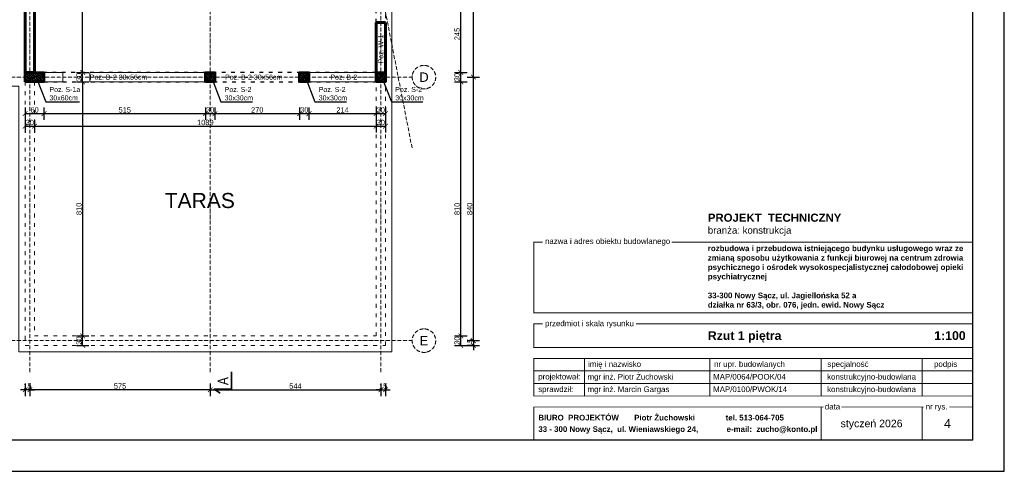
# Model space of a CAD drawing. Header units: inches. Extents: x 201967 to 338763, y -32705 to 30884.
# Tile 103 of 236: x 320939 to 324078, y -2131 to -692. Entities that reach past the tile are written whole.
import ezdxf
from ezdxf.enums import TextEntityAlignment as Align

# ---------------------------------------------------------------- set-up
doc = ezdxf.new("R2010")
doc.units = ezdxf.units.IN
doc.header["$MEASUREMENT"] = 0
doc.linetypes.add('ACAD_ISO03W100', pattern=[30, 12, -18])
doc.linetypes.add('ACAD_ISO10W100', pattern=[18, 12, -3, 0, -3])
for name, color, linetype, lineweight in [('01 a1 KONSTRUKCJA żelebet', 200, 'Continuous', 53), ('01 b KONSTRUKCJA belki', 92, 'ACAD_ISO03W100', 30), ('01h2 KONSTRUKCJA pozycje belki', 254, 'Continuous', 13), ('01h3 KONSTRUKCJA pozycje słupy', 252, 'Continuous', 13), ('02 a ściany działowe międzymieszkaniowe', 3, 'Continuous', 20), ('11 OSIE ściany', 2, 'ACAD_ISO10W100', 5), ('80 TABELA 1', 7, 'Continuous', 18), ('90 WYMIAR', 155, 'Continuous', 9), ('91 PRZEKROJE', 7, 'Continuous', 35), ('_proj_SCHODY', 2, 'Continuous', 9), ('MURY konstrukcyjne', 70, 'Continuous', 60)]:
    doc.layers.add(name, color=color, linetype=linetype, lineweight=lineweight)
doc.styles.add('100 arial', font='arial.ttf', dxfattribs={"width": 0.8, "height": 17})
doc.styles.add('Arial-Bold', font='arialbd.ttf')
doc.styles.add('arialcce', font='arial.ttf')
doc.styles.add('OPIS', font='arial.ttf')
doc.styles.add('RomanS', font='romans.shx')
doc.dimstyles.new('100', dxfattribs={"dimscale": 10, "dimtxt": 17, "dimasz": 1.5, "dimexe": 2, "dimexo": 2, "dimgap": 0.3, "dimtad": 1, "dimdec": 1, "dimrnd": 0.5, "dimdsep": 46, "dimtxsty": '100 arial', "dimblk": 'ARCHTICK', "dimcen": 10, "dimclrd": 256, "dimclre": 256, "dimclrt": 256, "dimadec": 0, "dimazin": 0, "dimtfac": 1, "dimtdec": 1, "dimtix": 1, "dimtmove": 1, "dimatfit": 3, "dimfxl": 2, "dimfxlon": 1, "dimtolj": 1, "dimarcsym": 0})
doc.dimstyles.new('DIM100txt12', dxfattribs={"dimtxt": 12, "dimasz": 1.05, "dimexe": 0, "dimexo": 8, "dimgap": 4, "dimtad": 1, "dimdec": 7, "dimrnd": 0.5, "dimdsep": 46, "dimtxsty": 'RomanS', "dimblk1": 'DIM', "dimblk2": 'DIM', "dimsah": 1, "dimcen": 0.09, "dimse1": 1, "dimse2": 1, "dimclrt": 256, "dimadec": 1, "dimazin": 0, "dimtfac": 1, "dimtdec": 7, "dimtix": 1, "dimtofl": 0, "dimtmove": 2, "dimatfit": 3, "dimfxl": 1, "dimtolj": 1, "dimtzin": 0, "dimarcsym": 0})
pattern_1 = [(45, (0, -25), (-4.4901, 4.4901), []), (45, (4.49, -25), (-4.4901, 4.4901), [3.175, -1.5875])]

# ---------------------------------------------------------------- blocks, each defined once
blk = doc.blocks.new('1 osie 2 część BPPZ')
at = {"layer": '11 OSIE ściany'}
for p, q in [((0, -2740), (0, 100)), ((575, -2740), (575, 100)), ((803.1, 100), (1219, -2027.5)), ((1119, -2740), (1119, 100)), ((-95.3, -1800), (1219, -1800)), ((-95.3, -2640), (1219, -2640))]:
    blk.add_line(p, q, dxfattribs=at)
for centre in [(1256.5, -1800), (1256.5, -2640)]:
    blk.add_circle(centre, 37.5, dxfattribs=at)
at = {"layer": '11 OSIE ściany', "style": 'arialcce'}
for s, p in [('D', (1256.5, -1800)), ('E', (1256.5, -2640))]:
    blk.add_text(s, height=30, dxfattribs=at).set_placement(p, align=Align.MIDDLE_CENTER)
blk = doc.blocks.new('_ARCHTICK')
at = {"color": 0, "linetype": 'ByBlock', "const_width": 0.15}
blk.add_lwpolyline([(-0.5, -0.5), (0.5, 0.5)], dxfattribs=at)
blk = doc.blocks.new('*D1149')
at = {"layer": '90 WYMIAR', "lineweight": -2, "transparency": 16777216}
for p, q in [((320971.5, -1851.3), (320971.5, -1891.3)), ((321546.5, -1851.3), (321546.5, -1891.3)), ((321546.5, -1871.3), (320971.5, -1871.3))]:
    blk.add_line(p, q, dxfattribs=at)
at = {"layer": 'Defpoints', "color": 0, "transparency": 16777216}
for p in [(320971.5, -1814.7), (321546.5, -1814.7), (320971.5, -1871.3)]:
    blk.add_point(p, dxfattribs=at)
at = {"layer": '90 WYMIAR', "lineweight": -2, "transparency": 16777216, "xscale": 15, "yscale": 15, "zscale": 15, "rotation": 180}
blk.add_blockref('_ARCHTICK', (320971.5, -1871.3), dxfattribs=at)
at = {"layer": '90 WYMIAR', "lineweight": -2, "transparency": 16777216, "xscale": 15, "yscale": 15, "zscale": 15}
blk.add_blockref('_ARCHTICK', (321546.5, -1871.3), dxfattribs=at)
at = {"layer": '90 WYMIAR', "transparency": 16777216, "insert": (321259, -1859.6), "char_height": 17, "attachment_point": 5, "style": '100 arial'}
blk.add_mtext('\\A1;575', dxfattribs=at)
blk = doc.blocks.new('*D1150')
at = {"layer": '90 WYMIAR', "lineweight": -2, "transparency": 16777216}
for p, q in [((321546.5, -1851.3), (321546.5, -1891.3)), ((322090.5, -1851.3), (322090.5, -1891.3)), ((321546.5, -1871.3), (322090.5, -1871.3))]:
    blk.add_line(p, q, dxfattribs=at)
at = {"layer": 'Defpoints', "color": 0, "transparency": 16777216}
for p in [(321546.5, -1814.7), (322090.5, -1814.7), (322090.5, -1871.3)]:
    blk.add_point(p, dxfattribs=at)
at = {"layer": '90 WYMIAR', "lineweight": -2, "transparency": 16777216, "xscale": 15, "yscale": 15, "zscale": 15, "rotation": 180}
blk.add_blockref('_ARCHTICK', (321546.5, -1871.3), dxfattribs=at)
at = {"layer": '90 WYMIAR', "lineweight": -2, "transparency": 16777216, "xscale": 15, "yscale": 15, "zscale": 15}
blk.add_blockref('_ARCHTICK', (322090.5, -1871.3), dxfattribs=at)
at = {"layer": '90 WYMIAR', "transparency": 16777216, "insert": (321818.5, -1859.6), "char_height": 17, "attachment_point": 5, "style": '100 arial'}
blk.add_mtext('\\A1;544', dxfattribs=at)
blk = doc.blocks.new('*U1121')
at = {"lineweight": 5, "ltscale": 0.25}
h = blk.add_hatch(dxfattribs=at)
h.set_pattern_fill('ANSI33', color=5, style=0)
h.set_pattern_definition(pattern_1)
h.paths.add_polyline_path([(0, 0), (0, -30), (30, -30), (30, 0)])
blk.add_lwpolyline([(0, 0), (0, -30), (30, -30), (30, 0)], close=True)
at = {"layer": 'Defpoints'}
blk.add_line((0, 0), (30, -30), dxfattribs=at)
blk = doc.blocks.new('*U1148')
at = {"lineweight": 5, "ltscale": 0.25}
h = blk.add_hatch(dxfattribs=at)
h.set_pattern_fill('ANSI33', color=5, style=0)
h.set_pattern_definition(pattern_1)
h.paths.add_polyline_path([(0, 0), (0, -30), (60, -30), (60, 0)])
blk.add_lwpolyline([(0, 0), (0, -30), (60, -30), (60, 0)], close=True)
at = {"layer": 'Defpoints'}
blk.add_line((0, 0), (60, -30), dxfattribs=at)
blk = doc.blocks.new('1 słupy 1 pietro rozbudowa 2 częśc')
at = {"layer": '01 b KONSTRUKCJA belki'}
blk.add_lwpolyline([(45, -1815), (1104, -1815), (1104, -1785), (45, -1785)], close=True, dxfattribs=at)
at = {"layer": '01 a1 KONSTRUKCJA żelebet', "xscale": -1, "rotation": 180}
for name, p in [('*U1148', (-15, -1815)), ('*U1121', (560, -1815)), ('*U1121', (860, -1815)), ('*U1121', (1104, -1815))]:
    blk.add_blockref(name, p, dxfattribs=at)
blk = doc.blocks.new('tabelka Jagielońska')
at = {"linetype": 'Continuous'}
for p, q in [((-1238.6, 260), (-1238.6, 140)), ((-838.8, 260), (-838.8, 140)), ((-484, 260), (-484, 140)), ((-162.4, 260), (-162.4, 140)), ((0, 220), (-1400, 220)), ((0, 180), (-1400, 180)), ((-484, 105), (-484, 0)), ((-162.4, 105), (-162.4, 0.6))]:
    blk.add_line(p, q, dxfattribs=at)
at = {"linetype": 'Continuous', "const_width": 3}
for points in [[(-1371.7, 630.8), (-1400, 630.8), (-1400, 405.4), (0, 405.4), (0, 630.8), (-960.2, 630.8)], [(-1371.7, 370.4), (-1400, 370.4), (-1400, 295), (0, 295), (0, 370.4), (-1073.9, 370.4)], [(-476, 105), (-1400, 105), (-1400, 0), (0, 0), (0, 105), (-75.3, 105)], [(-156.8, 105), (-419.9, 105)]]:
    blk.add_lwpolyline(points, dxfattribs=at)
blk.add_lwpolyline([(-1400, 140), (0, 140), (0, 260), (-1400, 260)], close=True, dxfattribs=at)
at = {"linetype": 'Continuous'}
for s, style, p in [('nazwa i adres obiektu budowlanego', 'arialcce', (-1364.4, 624.7)), ('przedmiot i skala rysunku', 'arialcce', (-1364.4, 362.6)), ('imię i nazwisko', 'arialcce', (-1227, 232.9)), ('nr upr. budowlanych', 'arialcce', (-825.6, 232.9)), ('specjalność', 'arialcce', (-464.1, 232.9)), ('podpis', 'arialcce', (-124.1, 232.9)), ('projektował:', 'arialcce', (-1386, 192.8)), ('mgr inż. Piotr Żuchowski', 'arialcce', (-1228.8, 192.5)), ('MAP/0064/POOK/04', 'arialcce', (-828.3, 192.5)), ('konstrukcyjno-budowlana', 'arialcce', (-464.9, 192.5)), ('sprawdził:', 'arialcce', (-1386, 152.8)), ('mgr inż. Marcin Gargas', 'arialcce', (-1228.8, 152.5)), ('MAP/0100/PWOK/14', 'arialcce', (-828.3, 152.5)), ('konstrukcyjno-budowlana', 'arialcce', (-464.9, 152.5)), ('data', 'arialcce', (-472.2, 97.2)), ('nr rys.', 'arialcce', (-150.7, 97.2)), ('BIURO  PROJEKTÓW       Piotr Żuchowski              tel. 513-064-705', 'Arial-Bold', (-1385.6, 62.1)), ('33 - 300 Nowy Sącz,  ul. Wieniawskiego 24,             e-mail:  zucho@konto.pl', 'Arial-Bold', (-1385.6, 25.5))]:
    blk.add_text(s, height=17.98, dxfattribs=dict(at, style=style)).set_placement(p)
at = {"linetype": 'Continuous', "style": 'arialcce'}
blk.add_text('styczeń 2026', height=24, dxfattribs=at).set_placement((-323.2, 52.5), align=Align.MIDDLE_CENTER)
at = {"attachment_point": 4, "style": 'Arial-Bold'}
for s, insert, char_height, width in [('PROJEKT  TECHNICZNY', (-845.3, 708.4), 26, 867.176), ('{\\fArial|b0|i0|c238|p34;branża: konstrukcja}', (-845.3, 665.2), 22, 867.176), ('\\pt252;{\\C0;rozbudowa i przebudowa istniejącego budynku usługowego wraz ze zmianą sposobu użytkowania z funkcji biurowej na centrum zdrowia psychicznego i ośrodek wysokospecjalistycznej całodobowej opieki psychiatrycznej\\P\\P\\ptz;}33-300 Nowy Sącz, ul. Jagiellońska 52 a\\P\\pt252;działka nr 63/3, obr. 076, jedn. ewid. Nowy Sącz', (-845.3, 518.1), 18, 846.397)]:
    blk.add_mtext(s, dxfattribs=dict(at, insert=insert, char_height=char_height, width=width))
at = {"linetype": 'Continuous', "style": 'Arial-Bold'}
blk.add_attdef('TEMAT RYSUNKU', text='', height=28, dxfattribs=at).set_placement((-845.3, 332.7), align=Align.MIDDLE_LEFT)
blk.add_attdef('SKALA', text='', height=28, dxfattribs=at).set_placement((-23.2, 332.7), align=Align.MIDDLE_RIGHT)
at = {"linetype": 'Continuous', "style": 'arialcce'}
for tag, p in [('nr rys.', (-81.2, 52.5)), ('NR', (-81.2, -29.4))]:
    blk.add_attdef(tag, text='', height=28, dxfattribs=at).set_placement(p, align=Align.MIDDLE)
blk = doc.blocks.new('*U1185')
at = {"layer": '91 PRZEKROJE'}
for points in [[(-8832, 15694.4), (-8887, 15694.4), (-8887, 15749.4), (-8899.3, 15730.6)], [(-5983.5, 15694.4), (-5928.5, 15694.4), (-5928.5, 15749.4), (-5916.2, 15730.6)]]:
    blk.add_lwpolyline(points, dxfattribs=at)
at = {"layer": '91 PRZEKROJE', "color": 2, "char_height": 34, "style": '100 arial'}
for insert, attachment_point in [((-8873.9, 15738.4), 1), ((-5941.6, 15738.4), 3)]:
    blk.add_mtext_dynamic_manual_height_columns('A', width=64.078, gutter_width=85, heights=[0], dxfattribs=dict(at, insert=insert, attachment_point=attachment_point))
blk = doc.blocks.new('1 przekroje jagielońska')
at = {"layer": '91 PRZEKROJE', "rotation": 90}
blk.add_blockref('*U1185', (15217.9, 6092.2), dxfattribs=at)
blk = doc.blocks.new('DIM')
for p, q in [((0, -13), (0, 13)), ((8, 0), (-8, 0))]:
    blk.add_line(p, q)
at = {"const_width": 1.71}
blk.add_lwpolyline([(5.71, 5.71), (-5.71, -5.71)], dxfattribs=at)
blk = doc.blocks.new('*D1818')
at = {"layer": '90 WYMIAR', "lineweight": -2, "transparency": 16777216}
for p, q in [((322365.5, -874.7), (322405.5, -874.7)), ((322385.5, -1714.7), (322385.5, -874.7)), ((322365.5, -1714.7), (322405.5, -1714.7))]:
    blk.add_line(p, q, dxfattribs=at)
at = {"layer": 'Defpoints', "color": 0, "transparency": 16777216}
for p in [(322190.5, -874.7), (322385.5, -874.7), (322190.5, -1714.7)]:
    blk.add_point(p, dxfattribs=at)
at = {"layer": '90 WYMIAR', "lineweight": -2, "transparency": 16777216, "xscale": 15, "yscale": 15, "zscale": 15}
for p, rotation in [((322385.5, -874.7), 90), ((322385.5, -1714.7), 270)]:
    blk.add_blockref('_ARCHTICK', p, dxfattribs=dict(at, rotation=rotation))
at = {"layer": '90 WYMIAR', "transparency": 16777216, "insert": (322373.8, -1294.7), "char_height": 17, "attachment_point": 5, "rotation": 90, "style": '100 arial'}
blk.add_mtext('\\A1;840', dxfattribs=at)
blk = doc.blocks.new('*D1819')
at = {"layer": '90 WYMIAR', "lineweight": -2, "transparency": 16777216}
for p, q in [((322365.5, -274.7), (322405.5, -274.7)), ((322385.5, -874.7), (322385.5, -274.7)), ((322365.5, -874.7), (322405.5, -874.7))]:
    blk.add_line(p, q, dxfattribs=at)
at = {"layer": 'Defpoints', "color": 0, "transparency": 16777216}
for p in [(322190.5, -274.7), (322385.5, -274.7), (322190.5, -874.7)]:
    blk.add_point(p, dxfattribs=at)
at = {"layer": '90 WYMIAR', "lineweight": -2, "transparency": 16777216, "xscale": 15, "yscale": 15, "zscale": 15}
for p, rotation in [((322385.5, -274.7), 90), ((322385.5, -874.7), 270)]:
    blk.add_blockref('_ARCHTICK', p, dxfattribs=dict(at, rotation=rotation))
at = {"layer": '90 WYMIAR', "transparency": 16777216, "insert": (322373.8, -574.7), "char_height": 17, "attachment_point": 5, "rotation": 90, "style": '100 arial'}
blk.add_mtext('\\A1;600', dxfattribs=at)
blk = doc.blocks.new('*D1830')
at = {"layer": '90 WYMIAR', "lineweight": -2, "transparency": 16777216}
for p, q in [((322325.5, -1699.7), (322365.5, -1699.7)), ((322345.5, -1729.7), (322345.5, -1699.7)), ((322325.5, -1729.7), (322365.5, -1729.7))]:
    blk.add_line(p, q, dxfattribs=at)
at = {"layer": 'Defpoints', "color": 0, "transparency": 16777216}
for p in [(322105.5, -1699.7), (322345.5, -1699.7), (322105.5, -1729.7)]:
    blk.add_point(p, dxfattribs=at)
at = {"layer": '90 WYMIAR', "lineweight": -2, "transparency": 16777216, "xscale": 15, "yscale": 15, "zscale": 15}
for p, rotation in [((322345.5, -1699.7), 90), ((322345.5, -1729.7), 270)]:
    blk.add_blockref('_ARCHTICK', p, dxfattribs=dict(at, rotation=rotation))
at = {"layer": '90 WYMIAR', "transparency": 16777216, "insert": (322333.8, -1714.7), "char_height": 17, "attachment_point": 5, "rotation": 90, "style": '100 arial'}
blk.add_mtext('\\A1;30', dxfattribs=at)
blk = doc.blocks.new('*D1831')
at = {"layer": '90 WYMIAR', "lineweight": -2, "transparency": 16777216}
for p, q in [((322325.5, -889.7), (322365.5, -889.7)), ((322345.5, -1699.7), (322345.5, -889.7)), ((322325.5, -1699.7), (322365.5, -1699.7))]:
    blk.add_line(p, q, dxfattribs=at)
at = {"layer": 'Defpoints', "color": 0, "transparency": 16777216}
for p in [(322090.5, -889.7), (322345.5, -889.7), (322075.5, -1699.7)]:
    blk.add_point(p, dxfattribs=at)
at = {"layer": '90 WYMIAR', "lineweight": -2, "transparency": 16777216, "xscale": 15, "yscale": 15, "zscale": 15}
for p, rotation in [((322345.5, -889.7), 90), ((322345.5, -1699.7), 270)]:
    blk.add_blockref('_ARCHTICK', p, dxfattribs=dict(at, rotation=rotation))
at = {"layer": '90 WYMIAR', "transparency": 16777216, "insert": (322333.8, -1294.7), "char_height": 17, "attachment_point": 5, "rotation": 90, "style": '100 arial'}
blk.add_mtext('\\A1;810', dxfattribs=at)
blk = doc.blocks.new('*D1832')
at = {"layer": '90 WYMIAR', "lineweight": -2, "transparency": 16777216}
for p, q in [((322325.5, -859.7), (322365.5, -859.7)), ((322345.5, -889.7), (322345.5, -859.7)), ((322325.5, -889.7), (322365.5, -889.7))]:
    blk.add_line(p, q, dxfattribs=at)
at = {"layer": 'Defpoints', "color": 0, "transparency": 16777216}
for p in [(322090.5, -859.7), (322345.5, -859.7), (322090.5, -889.7)]:
    blk.add_point(p, dxfattribs=at)
at = {"layer": '90 WYMIAR', "lineweight": -2, "transparency": 16777216, "xscale": 15, "yscale": 15, "zscale": 15}
for p, rotation in [((322345.5, -859.7), 90), ((322345.5, -889.7), 270)]:
    blk.add_blockref('_ARCHTICK', p, dxfattribs=dict(at, rotation=rotation))
at = {"layer": '90 WYMIAR', "transparency": 16777216, "insert": (322333.8, -874.7), "char_height": 17, "attachment_point": 5, "rotation": 90, "style": '100 arial'}
blk.add_mtext('\\A1;30', dxfattribs=at)
blk = doc.blocks.new('*D1833')
at = {"layer": '90 WYMIAR', "lineweight": -2, "transparency": 16777216}
for p, q in [((322325.5, -614.7), (322365.5, -614.7)), ((322345.5, -859.7), (322345.5, -614.7)), ((322325.5, -859.7), (322365.5, -859.7))]:
    blk.add_line(p, q, dxfattribs=at)
at = {"layer": 'Defpoints', "color": 0, "transparency": 16777216}
for p in [(322090.5, -614.7), (322345.5, -614.7), (322090.5, -859.7)]:
    blk.add_point(p, dxfattribs=at)
at = {"layer": '90 WYMIAR', "lineweight": -2, "transparency": 16777216, "xscale": 15, "yscale": 15, "zscale": 15}
for p, rotation in [((322345.5, -614.7), 90), ((322345.5, -859.7), 270)]:
    blk.add_blockref('_ARCHTICK', p, dxfattribs=dict(at, rotation=rotation))
at = {"layer": '90 WYMIAR', "transparency": 16777216, "insert": (322333.8, -737.2), "char_height": 17, "attachment_point": 5, "rotation": 90, "style": '100 arial'}
blk.add_mtext('\\A1;245', dxfattribs=at)
blk = doc.blocks.new('*D1919')
at = {"layer": '90 WYMIAR', "lineweight": -2, "transparency": 16777216}
for p, q in [((321119.9, -1699.7), (321159.9, -1699.7)), ((321139.9, -1729.7), (321139.9, -1699.7)), ((321119.9, -1729.7), (321159.9, -1729.7))]:
    blk.add_line(p, q, dxfattribs=at)
at = {"layer": 'Defpoints', "color": 0, "transparency": 16777216}
for p in [(320986.5, -1699.7), (321139.9, -1699.7), (320956.5, -1729.7)]:
    blk.add_point(p, dxfattribs=at)
at = {"layer": '90 WYMIAR', "lineweight": -2, "transparency": 16777216, "xscale": 15, "yscale": 15, "zscale": 15}
for p, rotation in [((321139.9, -1699.7), 90), ((321139.9, -1729.7), 270)]:
    blk.add_blockref('_ARCHTICK', p, dxfattribs=dict(at, rotation=rotation))
at = {"layer": '90 WYMIAR', "transparency": 16777216, "insert": (321128.2, -1714.7), "char_height": 17, "attachment_point": 5, "rotation": 90, "style": '100 arial'}
blk.add_mtext('\\A1;30', dxfattribs=at)
blk = doc.blocks.new('*D1922')
at = {"layer": '90 WYMIAR', "lineweight": -2, "transparency": 16777216}
for p, q in [((321119.9, -859.7), (321159.9, -859.7)), ((321139.9, -889.7), (321139.9, -859.7)), ((321119.9, -889.7), (321159.9, -889.7))]:
    blk.add_line(p, q, dxfattribs=at)
at = {"layer": 'Defpoints', "color": 0, "transparency": 16777216}
for p in [(320956.5, -859.7), (321139.9, -859.7), (320956.5, -889.7)]:
    blk.add_point(p, dxfattribs=at)
at = {"layer": '90 WYMIAR', "lineweight": -2, "transparency": 16777216, "xscale": 15, "yscale": 15, "zscale": 15}
for p, rotation in [((321139.9, -859.7), 90), ((321139.9, -889.7), 270)]:
    blk.add_blockref('_ARCHTICK', p, dxfattribs=dict(at, rotation=rotation))
at = {"layer": '90 WYMIAR', "transparency": 16777216, "insert": (321128.2, -874.7), "char_height": 17, "attachment_point": 5, "rotation": 90, "style": '100 arial'}
blk.add_mtext('\\A1;30', dxfattribs=at)
blk = doc.blocks.new('*D1923')
at = {"layer": '90 WYMIAR', "lineweight": -2, "transparency": 16777216}
for p, q in [((321119.9, -292.2), (321159.9, -292.2)), ((321139.9, -859.7), (321139.9, -292.2)), ((321119.9, -859.7), (321159.9, -859.7))]:
    blk.add_line(p, q, dxfattribs=at)
at = {"layer": 'Defpoints', "color": 0, "transparency": 16777216}
for p in [(321016.5, -292.2), (321139.9, -292.2), (320956.5, -859.7)]:
    blk.add_point(p, dxfattribs=at)
at = {"layer": '90 WYMIAR', "lineweight": -2, "transparency": 16777216, "xscale": 15, "yscale": 15, "zscale": 15}
for p, rotation in [((321139.9, -292.2), 90), ((321139.9, -859.7), 270)]:
    blk.add_blockref('_ARCHTICK', p, dxfattribs=dict(at, rotation=rotation))
at = {"layer": '90 WYMIAR', "transparency": 16777216, "insert": (321128.2, -576), "char_height": 17, "attachment_point": 5, "rotation": 90, "style": '100 arial'}
blk.add_mtext('\\A1;567.5', dxfattribs=at)
blk = doc.blocks.new('*D1929')
at = {"layer": '90 WYMIAR', "lineweight": -2, "transparency": 16777216}
for p, q in [((320956.5, -971), (320956.5, -1011)), ((321016.5, -971), (321016.5, -1011)), ((320956.5, -991), (321016.5, -991))]:
    blk.add_line(p, q, dxfattribs=at)
at = {"layer": 'Defpoints', "color": 0, "transparency": 16777216}
for p in [(320956.5, -889.7), (321016.5, -889.7), (321016.5, -991)]:
    blk.add_point(p, dxfattribs=at)
at = {"layer": '90 WYMIAR', "lineweight": -2, "transparency": 16777216, "xscale": 15, "yscale": 15, "zscale": 15, "rotation": 180}
blk.add_blockref('_ARCHTICK', (320956.5, -991), dxfattribs=at)
at = {"layer": '90 WYMIAR', "lineweight": -2, "transparency": 16777216, "xscale": 15, "yscale": 15, "zscale": 15}
blk.add_blockref('_ARCHTICK', (321016.5, -991), dxfattribs=at)
at = {"layer": '90 WYMIAR', "transparency": 16777216, "insert": (320986.5, -979.3), "char_height": 17, "attachment_point": 5, "style": '100 arial'}
blk.add_mtext('\\A1;60', dxfattribs=at)
blk = doc.blocks.new('*D1930')
at = {"layer": '90 WYMIAR', "lineweight": -2, "transparency": 16777216}
for p, q in [((321016.5, -971), (321016.5, -1011)), ((321531.5, -971), (321531.5, -1011)), ((321016.5, -991), (321531.5, -991))]:
    blk.add_line(p, q, dxfattribs=at)
at = {"layer": 'Defpoints', "color": 0, "transparency": 16777216}
for p in [(321016.5, -889.7), (321531.5, -889.7), (321531.5, -991)]:
    blk.add_point(p, dxfattribs=at)
at = {"layer": '90 WYMIAR', "lineweight": -2, "transparency": 16777216, "xscale": 15, "yscale": 15, "zscale": 15, "rotation": 180}
blk.add_blockref('_ARCHTICK', (321016.5, -991), dxfattribs=at)
at = {"layer": '90 WYMIAR', "lineweight": -2, "transparency": 16777216, "xscale": 15, "yscale": 15, "zscale": 15}
blk.add_blockref('_ARCHTICK', (321531.5, -991), dxfattribs=at)
at = {"layer": '90 WYMIAR', "transparency": 16777216, "insert": (321274, -979.3), "char_height": 17, "attachment_point": 5, "style": '100 arial'}
blk.add_mtext('\\A1;515', dxfattribs=at)
blk = doc.blocks.new('*D1931')
at = {"layer": '90 WYMIAR', "lineweight": -2, "transparency": 16777216}
for p, q in [((321531.5, -971), (321531.5, -1011)), ((321561.5, -971), (321561.5, -1011)), ((321531.5, -991), (321561.5, -991))]:
    blk.add_line(p, q, dxfattribs=at)
at = {"layer": 'Defpoints', "color": 0, "transparency": 16777216}
for p in [(321531.5, -889.7), (321561.5, -889.7), (321561.5, -991)]:
    blk.add_point(p, dxfattribs=at)
at = {"layer": '90 WYMIAR', "lineweight": -2, "transparency": 16777216, "xscale": 15, "yscale": 15, "zscale": 15, "rotation": 180}
blk.add_blockref('_ARCHTICK', (321531.5, -991), dxfattribs=at)
at = {"layer": '90 WYMIAR', "lineweight": -2, "transparency": 16777216, "xscale": 15, "yscale": 15, "zscale": 15}
blk.add_blockref('_ARCHTICK', (321561.5, -991), dxfattribs=at)
at = {"layer": '90 WYMIAR', "transparency": 16777216, "insert": (321546.5, -979.3), "char_height": 17, "attachment_point": 5, "style": '100 arial'}
blk.add_mtext('\\A1;30', dxfattribs=at)
blk = doc.blocks.new('*D1932')
at = {"layer": '90 WYMIAR', "lineweight": -2, "transparency": 16777216}
for p, q in [((321561.5, -971), (321561.5, -1011)), ((321831.5, -971), (321831.5, -1011)), ((321561.5, -991), (321831.5, -991))]:
    blk.add_line(p, q, dxfattribs=at)
at = {"layer": 'Defpoints', "color": 0, "transparency": 16777216}
for p in [(321561.5, -889.7), (321831.5, -889.7), (321831.5, -991)]:
    blk.add_point(p, dxfattribs=at)
at = {"layer": '90 WYMIAR', "lineweight": -2, "transparency": 16777216, "xscale": 15, "yscale": 15, "zscale": 15, "rotation": 180}
blk.add_blockref('_ARCHTICK', (321561.5, -991), dxfattribs=at)
at = {"layer": '90 WYMIAR', "lineweight": -2, "transparency": 16777216, "xscale": 15, "yscale": 15, "zscale": 15}
blk.add_blockref('_ARCHTICK', (321831.5, -991), dxfattribs=at)
at = {"layer": '90 WYMIAR', "transparency": 16777216, "insert": (321696.5, -979.3), "char_height": 17, "attachment_point": 5, "style": '100 arial'}
blk.add_mtext('\\A1;270', dxfattribs=at)
blk = doc.blocks.new('*D1933')
at = {"layer": '90 WYMIAR', "lineweight": -2, "transparency": 16777216}
for p, q in [((321831.5, -971), (321831.5, -1011)), ((321861.5, -971), (321861.5, -1011)), ((321831.5, -991), (321861.5, -991))]:
    blk.add_line(p, q, dxfattribs=at)
at = {"layer": 'Defpoints', "color": 0, "transparency": 16777216}
for p in [(321831.5, -889.7), (321861.5, -889.7), (321861.5, -991)]:
    blk.add_point(p, dxfattribs=at)
at = {"layer": '90 WYMIAR', "lineweight": -2, "transparency": 16777216, "xscale": 15, "yscale": 15, "zscale": 15, "rotation": 180}
blk.add_blockref('_ARCHTICK', (321831.5, -991), dxfattribs=at)
at = {"layer": '90 WYMIAR', "lineweight": -2, "transparency": 16777216, "xscale": 15, "yscale": 15, "zscale": 15}
blk.add_blockref('_ARCHTICK', (321861.5, -991), dxfattribs=at)
at = {"layer": '90 WYMIAR', "transparency": 16777216, "insert": (321846.5, -979.3), "char_height": 17, "attachment_point": 5, "style": '100 arial'}
blk.add_mtext('\\A1;30', dxfattribs=at)
blk = doc.blocks.new('*D1934')
at = {"layer": '90 WYMIAR', "lineweight": -2, "transparency": 16777216}
for p, q in [((321861.5, -971), (321861.5, -1011)), ((322075.5, -971), (322075.5, -1011)), ((321861.5, -991), (322075.5, -991))]:
    blk.add_line(p, q, dxfattribs=at)
at = {"layer": 'Defpoints', "color": 0, "transparency": 16777216}
for p in [(321861.5, -889.7), (322075.5, -889.7), (322075.5, -991)]:
    blk.add_point(p, dxfattribs=at)
at = {"layer": '90 WYMIAR', "lineweight": -2, "transparency": 16777216, "xscale": 15, "yscale": 15, "zscale": 15, "rotation": 180}
blk.add_blockref('_ARCHTICK', (321861.5, -991), dxfattribs=at)
at = {"layer": '90 WYMIAR', "lineweight": -2, "transparency": 16777216, "xscale": 15, "yscale": 15, "zscale": 15}
blk.add_blockref('_ARCHTICK', (322075.5, -991), dxfattribs=at)
at = {"layer": '90 WYMIAR', "transparency": 16777216, "insert": (321968.5, -979.5), "char_height": 17, "attachment_point": 5, "style": '100 arial'}
blk.add_mtext('\\A1;214', dxfattribs=at)
blk = doc.blocks.new('*D1935')
at = {"layer": '90 WYMIAR', "lineweight": -2, "transparency": 16777216}
for p, q in [((322075.5, -971), (322075.5, -1011)), ((322105.5, -971), (322105.5, -1011)), ((322075.5, -991), (322105.5, -991))]:
    blk.add_line(p, q, dxfattribs=at)
at = {"layer": 'Defpoints', "color": 0, "transparency": 16777216}
for p in [(322075.5, -889.7), (322105.5, -889.7), (322105.5, -991)]:
    blk.add_point(p, dxfattribs=at)
at = {"layer": '90 WYMIAR', "lineweight": -2, "transparency": 16777216, "xscale": 15, "yscale": 15, "zscale": 15, "rotation": 180}
blk.add_blockref('_ARCHTICK', (322075.5, -991), dxfattribs=at)
at = {"layer": '90 WYMIAR', "lineweight": -2, "transparency": 16777216, "xscale": 15, "yscale": 15, "zscale": 15}
blk.add_blockref('_ARCHTICK', (322105.5, -991), dxfattribs=at)
at = {"layer": '90 WYMIAR', "transparency": 16777216, "insert": (322090.5, -979.3), "char_height": 17, "attachment_point": 5, "style": '100 arial'}
blk.add_mtext('\\A1;30', dxfattribs=at)
blk = doc.blocks.new('*D1944')
at = {"layer": '90 WYMIAR', "lineweight": -2, "transparency": 16777216}
for p, q in [((321119.9, -889.7), (321159.9, -889.7)), ((321139.9, -889.7), (321139.9, -1699.7)), ((321119.9, -1699.7), (321159.9, -1699.7))]:
    blk.add_line(p, q, dxfattribs=at)
at = {"layer": 'Defpoints', "color": 0, "transparency": 16777216}
for p in [(320956.5, -889.7), (320986.5, -1699.7), (321139.9, -1699.7)]:
    blk.add_point(p, dxfattribs=at)
at = {"layer": '90 WYMIAR', "lineweight": -2, "transparency": 16777216, "xscale": 15, "yscale": 15, "zscale": 15}
for p, rotation in [((321139.9, -889.7), 90), ((321139.9, -1699.7), 270)]:
    blk.add_blockref('_ARCHTICK', p, dxfattribs=dict(at, rotation=rotation))
at = {"layer": '90 WYMIAR', "transparency": 16777216, "insert": (321128.2, -1294.7), "char_height": 17, "attachment_point": 5, "rotation": 90, "style": '100 arial'}
blk.add_mtext('\\A1;810', dxfattribs=at)
blk = doc.blocks.new('*D1945')
at = {"layer": '90 WYMIAR', "lineweight": -2, "transparency": 16777216}
for p, q in [((320956.5, -1011), (320956.5, -1051)), ((320956.5, -1031), (320986.5, -1031)), ((320986.5, -1011), (320986.5, -1051))]:
    blk.add_line(p, q, dxfattribs=at)
at = {"layer": 'Defpoints', "color": 0, "transparency": 16777216}
for p in [(320956.5, -889.7), (320986.5, -889.7), (320986.5, -1031)]:
    blk.add_point(p, dxfattribs=at)
at = {"layer": '90 WYMIAR', "lineweight": -2, "transparency": 16777216, "xscale": 15, "yscale": 15, "zscale": 15, "rotation": 180}
blk.add_blockref('_ARCHTICK', (320956.5, -1031), dxfattribs=at)
at = {"layer": '90 WYMIAR', "lineweight": -2, "transparency": 16777216, "xscale": 15, "yscale": 15, "zscale": 15}
blk.add_blockref('_ARCHTICK', (320986.5, -1031), dxfattribs=at)
at = {"layer": '90 WYMIAR', "transparency": 16777216, "insert": (320971.5, -1019.3), "char_height": 17, "attachment_point": 5, "style": '100 arial'}
blk.add_mtext('\\A1;30', dxfattribs=at)
blk = doc.blocks.new('*D1946')
at = {"layer": '90 WYMIAR', "lineweight": -2, "transparency": 16777216}
for p, q in [((320986.5, -1011), (320986.5, -1051)), ((320986.5, -1031), (322075.5, -1031)), ((322075.5, -1011), (322075.5, -1051))]:
    blk.add_line(p, q, dxfattribs=at)
at = {"layer": 'Defpoints', "color": 0, "transparency": 16777216}
for p in [(320986.5, -889.7), (322075.5, -889.7), (322075.5, -1031)]:
    blk.add_point(p, dxfattribs=at)
at = {"layer": '90 WYMIAR', "lineweight": -2, "transparency": 16777216, "xscale": 15, "yscale": 15, "zscale": 15, "rotation": 180}
blk.add_blockref('_ARCHTICK', (320986.5, -1031), dxfattribs=at)
at = {"layer": '90 WYMIAR', "lineweight": -2, "transparency": 16777216, "xscale": 15, "yscale": 15, "zscale": 15}
blk.add_blockref('_ARCHTICK', (322075.5, -1031), dxfattribs=at)
at = {"layer": '90 WYMIAR', "transparency": 16777216, "insert": (321531, -1019.3), "char_height": 17, "attachment_point": 5, "style": '100 arial'}
blk.add_mtext('\\A1;1089', dxfattribs=at)
blk = doc.blocks.new('*D1947')
at = {"layer": '90 WYMIAR', "lineweight": -2, "transparency": 16777216}
for p, q in [((322075.5, -1011), (322075.5, -1051)), ((322075.5, -1031), (322105.5, -1031)), ((322105.5, -1011), (322105.5, -1051))]:
    blk.add_line(p, q, dxfattribs=at)
at = {"layer": 'Defpoints', "color": 0, "transparency": 16777216}
for p in [(322075.5, -889.7), (322105.5, -889.7), (322105.5, -1031)]:
    blk.add_point(p, dxfattribs=at)
at = {"layer": '90 WYMIAR', "lineweight": -2, "transparency": 16777216, "xscale": 15, "yscale": 15, "zscale": 15, "rotation": 180}
blk.add_blockref('_ARCHTICK', (322075.5, -1031), dxfattribs=at)
at = {"layer": '90 WYMIAR', "lineweight": -2, "transparency": 16777216, "xscale": 15, "yscale": 15, "zscale": 15}
blk.add_blockref('_ARCHTICK', (322105.5, -1031), dxfattribs=at)
at = {"layer": '90 WYMIAR', "transparency": 16777216, "insert": (322090.5, -1019.3), "char_height": 17, "attachment_point": 5, "style": '100 arial'}
blk.add_mtext('\\A1;30', dxfattribs=at)
blk = doc.blocks.new('*D1948')
at = {"layer": '90 WYMIAR', "lineweight": -2, "transparency": 16777216}
for p, q in [((322365.5, -1714.7), (322405.5, -1714.7)), ((322385.5, -1714.7), (322385.5, -1699.7)), ((322385.5, -1714.7), (322385.5, -1729.7)), ((322365.5, -1729.7), (322405.5, -1729.7)), ((322385.5, -1729.7), (322385.5, -1744.7))]:
    blk.add_line(p, q, dxfattribs=at)
at = {"layer": 'Defpoints', "color": 0, "transparency": 16777216}
for p in [(322190.5, -1714.7), (322105.5, -1729.7), (322385.5, -1729.7)]:
    blk.add_point(p, dxfattribs=at)
at = {"layer": '90 WYMIAR', "lineweight": -2, "transparency": 16777216, "xscale": 15, "yscale": 15, "zscale": 15}
for p, rotation in [((322385.5, -1714.7), 270), ((322385.5, -1729.7), 90)]:
    blk.add_blockref('_ARCHTICK', p, dxfattribs=dict(at, rotation=rotation))
at = {"layer": '90 WYMIAR', "transparency": 16777216, "insert": (322373.8, -1722.2), "char_height": 17, "attachment_point": 5, "rotation": 90, "style": '100 arial'}
blk.add_mtext('\\A1;15', dxfattribs=at)
blk = doc.blocks.new('*D1949')
at = {"layer": '90 WYMIAR', "lineweight": -2, "transparency": 16777216}
for p, q in [((322090.5, -1851.3), (322090.5, -1891.3)), ((322105.5, -1851.3), (322105.5, -1891.3)), ((322090.5, -1871.3), (322075.5, -1871.3)), ((322090.5, -1871.3), (322105.5, -1871.3)), ((322105.5, -1871.3), (322120.5, -1871.3))]:
    blk.add_line(p, q, dxfattribs=at)
at = {"layer": 'Defpoints', "color": 0, "transparency": 16777216}
for p in [(322105.5, -1729.7), (322090.5, -1814.7), (322105.5, -1871.3)]:
    blk.add_point(p, dxfattribs=at)
at = {"layer": '90 WYMIAR', "lineweight": -2, "transparency": 16777216, "xscale": 15, "yscale": 15, "zscale": 15}
blk.add_blockref('_ARCHTICK', (322090.5, -1871.3), dxfattribs=at)
at = {"layer": '90 WYMIAR', "lineweight": -2, "transparency": 16777216, "xscale": 15, "yscale": 15, "zscale": 15, "rotation": 180}
blk.add_blockref('_ARCHTICK', (322105.5, -1871.3), dxfattribs=at)
at = {"layer": '90 WYMIAR', "transparency": 16777216, "insert": (322098, -1859.6), "char_height": 17, "attachment_point": 5, "style": '100 arial'}
blk.add_mtext('\\A1;15', dxfattribs=at)
blk = doc.blocks.new('*D1950')
at = {"layer": '90 WYMIAR', "lineweight": -2, "transparency": 16777216}
for p, q in [((320956.5, -1851.3), (320956.5, -1891.3)), ((320971.5, -1851.3), (320971.5, -1891.3)), ((320956.5, -1871.3), (320941.5, -1871.3)), ((320971.5, -1871.3), (320956.5, -1871.3)), ((320971.5, -1871.3), (320986.5, -1871.3))]:
    blk.add_line(p, q, dxfattribs=at)
at = {"layer": 'Defpoints', "color": 0, "transparency": 16777216}
for p in [(320956.5, -1729.7), (320971.5, -1814.7), (320956.5, -1871.3)]:
    blk.add_point(p, dxfattribs=at)
at = {"layer": '90 WYMIAR', "lineweight": -2, "transparency": 16777216, "xscale": 15, "yscale": 15, "zscale": 15}
blk.add_blockref('_ARCHTICK', (320956.5, -1871.3), dxfattribs=at)
at = {"layer": '90 WYMIAR', "lineweight": -2, "transparency": 16777216, "xscale": 15, "yscale": 15, "zscale": 15, "rotation": 180}
blk.add_blockref('_ARCHTICK', (320971.5, -1871.3), dxfattribs=at)
at = {"layer": '90 WYMIAR', "transparency": 16777216, "insert": (320964, -1859.6), "char_height": 17, "attachment_point": 5, "style": '100 arial'}
blk.add_mtext('\\A1;15', dxfattribs=at)

msp = doc.modelspace()

# ---------------------------------------------------------------- linework, layer by layer
at = {"layer": '01 b KONSTRUKCJA belki'}
msp.add_lwpolyline([(322105.52, -700.72), (322075.52, -700.72), (322075.52, -614.72), (322105.52, -614.72)], close=True, dxfattribs=at)
at = {"layer": '02 a ściany działowe międzymieszkaniowe', "linetype": 'ACAD_ISO03W100'}
for p, q in [((320956.52, -889.72), (320956.52, -1729.72)), ((320986.52, -889.72), (320986.52, -1699.72)), ((322075.52, -1699.72), (322075.52, -889.72)), ((322105.52, -1729.72), (322105.52, -889.72)), ((320986.52, -1699.72), (322075.52, -1699.72)), ((320956.52, -1729.72), (322105.52, -1729.72))]:
    msp.add_line(p, q, dxfattribs=at)
at = {"layer": '02 a ściany działowe międzymieszkaniowe'}
for points in [[(321076.52, -889.72), (321016.52, -889.72), (321016.52, -859.72), (321076.52, -859.72)], [(321531.52, -889.72), (321162.52, -889.72), (321162.52, -859.72), (321531.52, -859.72)], [(322075.52, -889.72), (321861.52, -889.72), (321861.52, -859.72), (322075.52, -859.72)]]:
    msp.add_lwpolyline(points, close=True, dxfattribs=at)
at = {"layer": '_proj_SCHODY', "color": 2}
msp.add_line((320936.52, -1750.12), (320966.01, -1750.12), dxfattribs=at)
msp.add_lwpolyline([(319019.12, 1663.19), (319999.12, 1692.59), (319999.12, 960.32), (321822.97, 960.28), (322125.46, -587.02), (322125.47, -1750.11), (320936.52, -1750.12), (320936.74, -903.72), (319670.74, -903.72), (319670.75, -805.72), (316934.74, -805.72), (316934.74, 1190.28), (319019.12, 1190.28)], close=True, dxfattribs=at)
at = {"layer": 'Defpoints'}
for points in [[(316578.43, -2131.28), (324078.43, -2131.28), (324078.43, 2068.72), (316578.43, 2068.72)], [(316678.43, -2031.28), (323978.43, -2031.28), (323978.43, 1968.72), (316678.43, 1968.72)]]:
    msp.add_lwpolyline(points, close=True, dxfattribs=at)
at = {"layer": 'MURY konstrukcyjne'}
for p, q in [((322075.52, -859.72), (322075.52, -700.72)), ((322075.52, -700.72), (322105.52, -700.72)), ((322105.52, -859.72), (322105.52, -700.72))]:
    msp.add_line(p, q, dxfattribs=at)
msp.add_lwpolyline([(320956.52, -859.72), (320986.52, -859.72), (320986.52, -292.22), (320956.52, -292.22)], close=True, dxfattribs=at)

# ---------------------------------------------------------------- block references
at = {"layer": '01 a1 KONSTRUKCJA żelebet'}
msp.add_blockref('1 słupy 1 pietro rozbudowa 2 częśc', (320971.52, 925.28), dxfattribs=at)
at = {"layer": '11 OSIE ściany'}
msp.add_blockref('1 osie 2 część BPPZ', (320971.52, 925.28), dxfattribs=at)
at = {"layer": '80 TABELA 1', "linetype": 'Continuous'}
ref = msp.add_blockref('tabelka Jagielońska', (323978.43, -2031.28), dxfattribs=at)
ref.add_attrib('nr rys.', '4', dxfattribs={"layer": '0', "linetype": 'Continuous', "height": 28, "style": 'arialcce'}).set_placement((323897.23, -1978.78), align=Align.MIDDLE)
ref.add_attrib('TEMAT RYSUNKU', 'Rzut 1 piętra', dxfattribs={"layer": '0', "linetype": 'Continuous', "height": 28, "style": 'Arial-Bold'}).set_placement((323133.17, -1698.58), align=Align.MIDDLE_LEFT)
ref.add_attrib('SKALA', '1:100', dxfattribs={"layer": '0', "linetype": 'Continuous', "height": 28, "style": 'Arial-Bold'}).set_placement((323955.23, -1698.58), align=Align.MIDDLE_RIGHT)
at = {"layer": '91 PRZEKROJE'}
msp.add_blockref('1 przekroje jagielońska', (322090.52, 925.28), dxfattribs=at)

# ---------------------------------------------------------------- texts
at = {"color": 7, "insert": (321401.6, -1268.3), "char_height": 48, "width": 12610.1806, "attachment_point": 4, "rotation": 360, "style": 'arialcce'}
msp.add_mtext('TARAS', dxfattribs=at)
at = {"layer": '01h2 KONSTRUKCJA pozycje belki', "insert": (322090.52, -785.02), "char_height": 16, "attachment_point": 5, "rotation": 90, "style": 'OPIS'}
msp.add_mtext('Poz. W-1', dxfattribs=at)
at = {"layer": '01h2 KONSTRUKCJA pozycje belki', "char_height": 16, "attachment_point": 5, "style": 'OPIS'}
for s, insert in [('Poz. B-2 30x56cm', (321254.35, -874.72)), ('Poz. B-2 30x56cm', (321685.07, -874.72)), ('Poz. B-2', (321972.65, -874.72))]:
    msp.add_mtext(s, dxfattribs=dict(at, insert=insert))
at = {"layer": '01h3 KONSTRUKCJA pozycje słupy', "char_height": 16, "attachment_point": 4, "style": 'OPIS'}
for s, insert in [('Poz. S-1a\\P30x60cm', (321034.02, -927.46)), ('Poz. S-2\\P30x30cm', (321592.56, -927.46)), ('Poz. S-2\\P30x30cm', (321892.56, -927.46)), ('Poz. S-2\\P30x30cm', (322136.56, -927.46))]:
    msp.add_mtext(s, dxfattribs=dict(at, insert=insert))

# ---------------------------------------------------------------- dimensions: what is measured, and where the dimension line sits
at = {"layer": '90 WYMIAR'}
for base, p1, p2, picture, middle in [((322385.52, -274.72), (322190.52, -874.72), (322190.52, -274.72), '*D1819', (322373.84, -574.72)), ((321139.92, -292.22), (320956.52, -859.72), (321016.52, -292.22), '*D1923', (321128.24, -575.97)), ((322345.52, -614.72), (322090.52, -859.72), (322090.52, -614.72), '*D1833', (322333.84, -737.22)), ((321139.92, -859.72), (320956.52, -889.72), (320956.52, -859.72), '*D1922', (321128.23, -874.72)), ((322345.52, -859.72), (322090.52, -889.72), (322090.52, -859.72), '*D1832', (322333.84, -874.72)), ((322385.52, -874.72), (322190.52, -1714.72), (322190.52, -874.72), '*D1818', (322373.84, -1294.72)), ((321139.92, -1699.72), (320956.52, -889.72), (320986.52, -1699.72), '*D1944', (321128.24, -1294.72)), ((322345.52, -889.72), (322075.52, -1699.72), (322090.52, -889.72), '*D1831', (322333.84, -1294.72)), ((321139.92, -1699.72), (320956.52, -1729.72), (320986.52, -1699.72), '*D1919', (321128.23, -1714.72)), ((322345.52, -1699.72), (322105.52, -1729.72), (322105.52, -1699.72), '*D1830', (322333.84, -1714.72)), ((322385.52, -1729.72), (322190.52, -1714.72), (322105.52, -1729.72), '*D1948', (322373.84, -1722.22))]:
    dim = msp.add_linear_dim(base=base, p1=p1, p2=p2, angle=90, dimstyle='100', dxfattribs=at)
    dim.commit()
    dim.dimension.update_dxf_attribs({"geometry": picture, "text_midpoint": middle})
for base, p1, p2, picture, middle in [((321016.52, -991), (320956.52, -889.72), (321016.52, -889.72), '*D1929', (320986.52, -979.32)), ((320986.52, -1031), (320956.52, -889.72), (320986.52, -889.72), '*D1945', (320971.52, -1019.32)), ((322075.52, -1031), (320986.52, -889.72), (322075.52, -889.72), '*D1946', (321531.02, -1019.32)), ((321531.52, -991), (321016.52, -889.72), (321531.52, -889.72), '*D1930', (321274.02, -979.32)), ((321561.52, -991), (321531.52, -889.72), (321561.52, -889.72), '*D1931', (321546.52, -979.32)), ((321831.52, -991), (321561.52, -889.72), (321831.52, -889.72), '*D1932', (321696.52, -979.32)), ((321861.52, -991), (321831.52, -889.72), (321861.52, -889.72), '*D1933', (321846.52, -979.32)), ((322075.52, -991), (321861.52, -889.72), (322075.52, -889.72), '*D1934', (321968.52, -979.47)), ((322105.52, -991), (322075.52, -889.72), (322105.52, -889.72), '*D1935', (322090.52, -979.32)), ((322105.52, -1031), (322075.52, -889.72), (322105.52, -889.72), '*D1947', (322090.52, -1019.32)), ((320956.52, -1871.27), (320971.52, -1814.72), (320956.52, -1729.72), '*D1950', (320964.02, -1859.59)), ((322105.52, -1871.27), (322090.52, -1814.72), (322105.52, -1729.72), '*D1949', (322098.02, -1859.59)), ((320971.52, -1871.27), (321546.52, -1814.72), (320971.52, -1814.72), '*D1149', (321259.02, -1859.62)), ((322090.52, -1871.27), (321546.52, -1814.72), (322090.52, -1814.72), '*D1150', (321818.52, -1859.62))]:
    dim = msp.add_linear_dim(base=base, p1=p1, p2=p2, dimstyle='100', dxfattribs=at)
    dim.commit()
    dim.dimension.update_dxf_attribs({"geometry": picture, "text_midpoint": middle})

# ---------------------------------------------------------------- leaders
at = {"layer": '01h3 KONSTRUKCJA pozycje słupy', "annotation_type": 0, "has_hookline": 1, "hookline_direction": 0}
for points, text_width in [([(320990.56, -872.22), (321022.02, -953.1), (321030.02, -953.1)], 95.48), ([(321549.1, -872.22), (321580.56, -953.1), (321588.56, -953.1)], 88.32), ([(321849.1, -872.22), (321880.56, -953.1), (321888.56, -953.1)], 88.32), ([(322093.1, -872.22), (322124.56, -953.1), (322132.56, -953.1)], 88.32)]:
    msp.add_leader(points, dimstyle='DIM100txt12', override={"dimasz": 8, "dimgap": 4, "dimtad": 1}, dxfattribs=dict(at, text_width=text_width))

doc.saveas('drawing.dxf')
